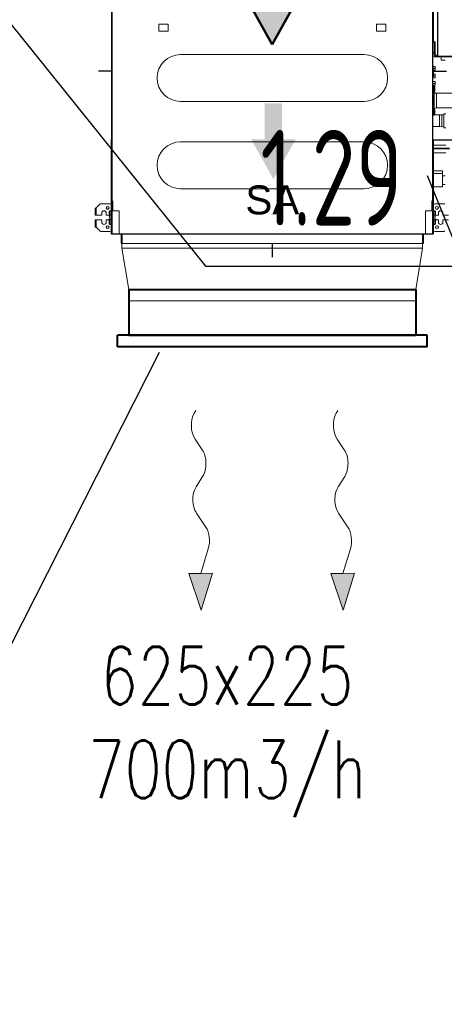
# Model space of a CAD drawing. Header units: millimetres. Extents: x -367720 to -162733, y 309172 to 337444.
# Tile 42 of 256: x -358496 to -357571, y 313988 to 316132. Entities that reach past the tile are written whole.
import ezdxf
from ezdxf.enums import TextEntityAlignment as Align

# ---------------------------------------------------------------- set-up
doc = ezdxf.new("R2010")
doc.units = ezdxf.units.MM
doc.header["$LTSCALE"] = 10
doc.header["$MEASUREMENT"] = 0
doc.linetypes.add('ACAD_ISO03W100', pattern=[30, 12, -18])
doc.linetypes.add('HIDDEN', pattern=[0.375, 0.25, -0.125])
doc.layers.get('0').update_dxf_attribs({"color": 255, "lineweight": 13})
for name, color, linetype, lineweight in [('LATS_AIR_FLOW_TYPE', 5, 'Continuous', 50), ('LATS_EQ_IDU', 7, 'Continuous', 0), ('VZ1', 6, 'Continuous', 18), ('vzt-jednotky', 3, 'Continuous', 13), ('vzt-popis2', 91, 'Continuous', 20), ('vzt-přívod', 2, 'Continuous', 40), ('vzt-tenká', 2, 'Continuous', 20), ('vzt-čárkkovaná', 50, 'ACAD_ISO03W100', 9)]:
    doc.layers.add(name, color=color, linetype=linetype, lineweight=lineweight)
for name, color, linetype in [('LATS_CONTROL_LINE', 2, 'Continuous'), ('LATS_PIPE_DRAIN', 4, 'Continuous'), ('VZT_odvod', 6, 'Continuous'), ('VZT_pozice', 1, 'Continuous')]:
    doc.layers.add(name, color=color, linetype=linetype)
doc.styles.add('ISO8', font='ISO8.shx')
doc.styles.add('LG-TEXT', font='arial.ttf')
doc.styles.add('PITSIMP8', font='pitsimp8')
doc.styles.add('ROMANS', font='ROMANS.shx', dxfattribs={"height": 80})
doc.styles.add('Romans c', font='romans.shx')

# ---------------------------------------------------------------- blocks, each defined once
blk = doc.blocks.new('2DLUK051')
at = {"color": 0, "linetype": 'ByBlock'}
for p, q in [((0.0368, 0.572), (0.0234, 0.5864)), ((-0.029, 0.372), (0.033, 0.4318)), ((0.029, 0.172), (-0.029, 0.228)), ((-0.05, -0.0482), (0.029, 0.028)), ((0, -0.3), (-0.0694, -0.1663)), ((-0.1038, -0.3), (0, -0.5)), ((-0.1038, -0.3), (0, -0.3)), ((0, -0.5), (0.1038, -0.3)), ((0.1038, -0.3), (0, -0.3))]:
    blk.add_line(p, q, dxfattribs=at)
for centre, start, end in [((-0.0364, 0.5038), 313.9193, 42.9591), ((0.0403, 0.3), 133.9193, 226.0807), ((-0.0403, 0.1), 313.9193, 46.0807), ((0.0193, -0.1202), 133.9193, 207.4395)]:
    blk.add_arc(centre, 0.1, start, end, dxfattribs=at)
blk.add_solid([(-0.1038, -0.3), (0.1038, -0.3), (0, -0.5)], dxfattribs=at)
at = {"linetype": 'ByBlock', "style": 'PITSIMP8', "flags": 9}
for tag, p in [('RAUM/GRUPPE', (-0.1081, 0.1556)), ('BEZEICHNUNG', (-0.1081, 0.1756)), ('POS.NR.G-LV', (-0.1081, 0.1356)), ('FABRIKAT', (-0.1081, 0.1156)), ('KENNUNG', (-0.1081, 0.0756)), ('LEISTUNG', (-0.1081, 0.0556)), ('TYP', (-0.1081, 0.0956)), ('VOLUMENSTROM', (-0.1081, 0.0356)), ('DRUCK/-STUFE', (-0.1081, 0.0156)), ('ANSCHLUSS', (-0.1081, -0.0044)), ('GROESSE', (-0.1081, -0.0244)), ('DN', (-0.1081, -0.0444)), ('TEMPERATUR', (-0.1081, -0.0644)), ('SCHUTZART', (-0.1081, -0.1044)), ('DREHZAHL', (-0.1081, -0.0844)), ('SPANNUNG/FREQUENZ', (-0.1081, -0.1244)), ('GEWICHT', (-0.1081, -0.1444)), ('FREI', (-0.1081, -0.1644)), ('FREI', (-0.1081, -0.1844)), ('FREI', (-0.1081, -0.2044))]:
    blk.add_attdef(tag, text='', height=0.01, dxfattribs=at).set_placement(p, align=Align.MIDDLE)
blk = doc.blocks.new('trouba')
for p, q in [((-0.5, 1), (-0.5, 0)), ((-0.5, 1), (0.5, 1)), ((0.5, 1), (0.5, 0)), ((-0.5, 0), (0.5, 0))]:
    blk.add_line(p, q)
blk = doc.blocks.new('LATS_IDU_LOW_STATIC_L1')
at = {"layer": 'LATS_AIR_FLOW_TYPE', "ltscale": 0.5}
for color, points in [(1, [(-18.9, 232.9), (18.9, 232.9), (18.9, 155.1), (48.7, 155.1), (0, 68), (-48.7, 155.1), (-18.9, 155.1)]), (5, [(21.3, -60.6), (-16.5, -60.6), (-16.5, -138.4), (-46.3, -138.4), (2.4, -225.4), (51.2, -138.4), (21.3, -138.4)])]:
    blk.add_hatch(color=color, dxfattribs=at).paths.add_polyline_path(points)
at = {"color": 0, "linetype": 'Continuous', "lineweight": -2}
for p, q in [((-350, 344.2), (-350, -140.2)), ((-349, -344.2), (-349, 344.2)), ((349, 344.2), (349, -344.2)), ((350, -140.2), (350, 344.2)), ((360, 283.8), (360, 43.8)), ((360.8, 285.4), (360.8, 42.2)), ((350.8, 250.8), (350.8, 76.8)), ((351, 253.8), (351, 73.8)), ((-247.1, 111.8), (-227.1, 111.8)), ((-247.1, 111.8), (-247.1, 96.8)), ((-227.1, 111.8), (-227.1, 96.8)), ((227.1, 111.8), (247.1, 111.8)), ((227.1, 111.8), (227.1, 96.8)), ((247.1, 111.8), (247.1, 96.8)), ((-247.1, 96.8), (-244.1, 96.8)), ((-230.1, 96.8), (-244.1, 96.8)), ((-230.1, 96.8), (-227.1, 96.8)), ((227.1, 96.8), (230.1, 96.8)), ((244.1, 96.8), (230.1, 96.8)), ((244.1, 96.8), (247.1, 96.8)), ((350, 76.8), (350.8, 76.8)), ((350.8, 73.8), (350, 73.8)), ((350.8, 76.8), (350.8, 73.8)), ((351, 73.8), (350.8, 73.8)), ((351, 73.8), (355, 73.8)), ((352.5, 49.8), (352.5, 73.8)), ((353, 50.3), (353, 73.8)), ((355, 73.8), (355, 46.8)), ((-200, 45.8), (200, 45.8)), ((350, 49.8), (352.5, 49.8)), ((352.8, 49.9), (352.8, 42.2)), ((360, 43.8), (358, 43.8)), ((360.8, 43.8), (360, 43.8)), ((352.8, 42.2), (360.8, 42.2)), ((352.8, 42.2), (352.8, 42)), ((352.8, 41.2), (352.8, 42)), ((352.8, 42), (355.8, 42)), ((355.8, 41.2), (352.8, 41.2)), ((355.8, 42), (355.8, 41.2)), ((355.8, 42), (360.8, 42)), ((360.8, 41.2), (355.8, 41.2)), ((360.8, 42.2), (423.4, 42.2)), ((360.8, 42.2), (360.8, 41.2)), ((360.8, 41.2), (423.4, 41.2)), ((367.5, 33.8), (367.5, 41.2)), ((367.5, 33.8), (376.5, 33.8)), ((350, 19.9), (355, 19.9)), ((350, 15.9), (355, 15.9)), ((350, 15.5), (350.2, 15.5)), ((350, 13.7), (350.2, 13.7)), ((350.2, 13.7), (350.2, 15.5)), ((350.2, -0.3), (350.2, 13.7)), ((350.2, 13.7), (351.2, 13.7)), ((351.2, 14.5), (351.2, 13.7)), ((351.2, 13.7), (351.2, -0.3)), ((351.2, 11.9), (355, 11.9)), ((351.2, 3.4), (355, 3.4)), ((355, 15.9), (355, 19.9)), ((355, 11.9), (355, 15.9)), ((355, -0.6), (355, 3.4)), ((350, -0.3), (350.2, -0.3)), ((350, -2.1), (350.2, -2.1)), ((350, -4.6), (355, -4.6)), ((350, -13.1), (355, -13.1)), ((350, -17.1), (355, -17.1)), ((350, -21.1), (355, -21.1)), ((350.2, -2.1), (350.2, -0.3)), ((350.2, -0.3), (351.2, -0.3)), ((351.2, -0.3), (351.2, -1.1)), ((351.2, -0.6), (355, -0.6)), ((355, -4.6), (355, -0.6)), ((355, -17.1), (355, -13.1)), ((355, -21.1), (355, -17.1)), ((350.5, -25.3), (350, -25.3)), ((350.5, -22.3), (352.7, -22.3)), ((350.5, -22.3), (350.5, -25.3)), ((350.5, -25.3), (350.5, -83.3)), ((352.7, -25.3), (350.5, -25.3)), ((352.7, -22.3), (352.7, -25.3)), ((353.7, -23.3), (352.7, -23.3)), ((352.7, -83.3), (352.7, -25.3)), ((352.7, -33.3), (353.7, -33.3)), ((353.7, -23.3), (353.7, -33.3)), ((392.7, -38.3), (357.7, -38.3)), ((357.7, -38.3), (357.7, -70.3)), ((200, -56.2), (-200, -56.2)), ((350.5, -83.3), (350, -83.3)), ((350.5, -83.3), (352.7, -83.3)), ((350.5, -86.3), (350.5, -83.3)), ((353.7, -75.3), (352.7, -75.3)), ((352.7, -83.3), (352.7, -86.3)), ((352.7, -85.3), (353.7, -85.3)), ((364, -85.7), (352.7, -85.7)), ((353.7, -75.3), (353.7, -85.3)), ((357.7, -70.3), (392.7, -70.3)), ((369, -85.7), (364, -85.2)), ((364, -85.2), (364, -111.6)), ((374, -85.7), (369, -85.2)), ((369, -85.2), (369, -111.6)), ((378, -83.4), (374, -83.4)), ((374, -112.3), (374, -83.4)), ((352.7, -86.3), (350.5, -86.3)), ((350, -111.1), (364, -111.1)), ((364, -111.6), (369, -111.1)), ((369, -111.6), (374, -111.1)), ((374, -113.4), (374, -112.3)), ((374, -113.4), (378, -113.4)), ((-351, -140.2), (-351, -344.2)), ((-351, -140.2), (-350, -140.2)), ((-350, -140.2), (-350, -344.2)), ((-200, -144.2), (200, -144.2)), ((351, -140.2), (350, -140.2)), ((350, -344.2), (350, -140.2)), ((351, -344.2), (351, -140.2)), ((371.3, -151.8), (351, -151.8)), ((385.9, -158.3), (351, -158.3)), ((385.9, -159.3), (351, -159.3)), ((351, -167.8), (371.3, -167.8)), ((365.9, -159.8), (365.9, -159.3)), ((367.9, -159.8), (367.9, -159.3)), ((371.9, -151.7), (377.9, -151.7)), ((371.9, -167.9), (377.9, -167.9)), ((351, -207.7), (370.9, -207.7)), ((370.9, -213.4), (351, -213.4)), ((370.9, -213.4), (370.9, -207.7)), ((370.9, -242.4), (370.9, -213.4)), ((376.9, -218.4), (370.9, -218.4)), ((200, -246.2), (-200, -246.2)), ((351, -242.4), (370.9, -242.4)), ((370.9, -237.4), (376.9, -237.4)), ((-347.6, -272.4), (-347.6, -294.4)), ((347.6, -272.4), (347.6, -294.4)), ((-385.8, -304.2), (-385.8, -288.4)), ((-385.8, -288.4), (-384.2, -288.4)), ((-384.2, -288.4), (-383.9, -288.1)), ((-375.9, -280.1), (-383.9, -288.1)), ((-383.9, -288.1), (-383.9, -304.2)), ((-373.8, -279.2), (-353.8, -279.2)), ((-371.7, -299.2), (-371.7, -303.7)), ((-361.7, -303.7), (-361.7, -299.2)), ((-354.2, -294.2), (-355.2, -295.2)), ((-355.2, -303.2), (-355.2, -295.2)), ((-351, -294.2), (-354.2, -294.2)), ((-354.2, -304.2), (-354.2, -294.2)), ((-333.6, -294.4), (-347.6, -294.4)), ((-333.6, -344.4), (-333.6, -294.4)), ((347.6, -294.4), (333.6, -294.4)), ((333.6, -344.4), (333.6, -294.4)), ((354.2, -294.2), (351, -294.2)), ((353.8, -279.2), (373.8, -279.2)), ((355.2, -295.2), (354.2, -294.2)), ((354.2, -304.2), (354.2, -294.2)), ((355.2, -303.2), (355.2, -295.2)), ((361.7, -299.2), (361.7, -303.7)), ((371.7, -303.7), (371.7, -299.2)), ((-383.9, -304.2), (-385.8, -304.2)), ((-385.8, -330), (-385.8, -314.2)), ((-385.8, -314.2), (-383.9, -314.2)), ((-372.2, -304.2), (-383.9, -304.2)), ((-383.9, -314.2), (-383.9, -330.3)), ((-383.9, -314.2), (-372.2, -314.2)), ((-371.7, -314.7), (-371.7, -319.2)), ((-361.7, -319.2), (-361.7, -314.7)), ((-358.7, -304.2), (-361.2, -304.2)), ((-361.2, -314.2), (-358.7, -314.2)), ((-355.2, -303.2), (-354.2, -304.2)), ((-354.2, -314.2), (-355.2, -315.2)), ((-355.2, -323.2), (-355.2, -315.2)), ((-354.2, -304.2), (-351, -304.2)), ((-351, -314.2), (-354.2, -314.2)), ((-354.2, -324.2), (-354.2, -314.2)), ((351, -304.2), (354.2, -304.2)), ((354.2, -314.2), (351, -314.2)), ((354.2, -304.2), (355.2, -303.2)), ((355.2, -315.2), (354.2, -314.2)), ((354.2, -324.2), (354.2, -314.2)), ((355.2, -323.2), (355.2, -315.2)), ((361.2, -304.2), (358.7, -304.2)), ((358.7, -314.2), (361.2, -314.2)), ((361.7, -314.7), (361.7, -319.2)), ((371.7, -319.2), (371.7, -314.7)), ((383.9, -304.2), (372.2, -304.2)), ((372.2, -314.2), (383.9, -314.2)), ((-384.2, -330), (-385.8, -330)), ((-383.9, -330.3), (-384.2, -330)), ((-383.9, -330.3), (-375.9, -338.3)), ((-353.8, -339.2), (-373.8, -339.2)), ((-355.2, -323.2), (-354.2, -324.2)), ((-354.2, -324.2), (-351, -324.2)), ((351, -324.2), (354.2, -324.2)), ((373.8, -339.2), (353.8, -339.2)), ((354.2, -324.2), (355.2, -323.2)), ((-351, -344.2), (-350, -344.2)), ((-349, -344.2), (-350, -344.2)), ((-347.6, -344.2), (-349, -344.2)), ((-349, -345.2), (-349, -344.4)), ((-349, -344.4), (-347.6, -344.4)), ((-347.6, -345.2), (-349, -345.2)), ((-348.4, -344.4), (-348.4, -344.2)), ((-347.6, -344.2), (-333.6, -344.2)), ((-347.6, -344.2), (-347.6, -345.2)), ((-347.6, -345.2), (347.6, -345.2)), ((-333.6, -344.4), (333.6, -344.4)), ((-329.5, -345.4), (-328.7, -345.4)), ((-329.5, -345.4), (-329.5, -362.4)), ((-329.5, -362.4), (-328.7, -362.4)), ((-329.5, -365.4), (-329.5, -362.4)), ((-328.7, -345.4), (-328.7, -362.4)), ((-328.7, -362.4), (-328.7, -365.4)), ((-328.5, -345.2), (-328.5, -345.4)), ((-328.5, -345.4), (-328.5, -362.4)), ((-328.5, -345.4), (-327.3, -345.4)), ((-327.3, -345.2), (-327.3, -345.4)), ((-327.3, -345.4), (327.3, -345.4)), ((-327.3, -345.4), (-327.3, -362.4)), ((327.3, -345.2), (327.3, -345.4)), ((327.3, -345.4), (328.5, -345.4)), ((327.3, -345.4), (327.3, -362.4)), ((328.5, -345.2), (328.5, -345.4)), ((328.5, -345.4), (328.5, -362.4)), ((328.7, -345.4), (329.5, -345.4)), ((328.7, -345.4), (328.7, -362.4)), ((328.7, -362.4), (329.5, -362.4)), ((328.7, -365.4), (328.7, -362.4)), ((329.5, -345.4), (329.5, -362.4)), ((329.5, -362.4), (329.5, -365.4)), ((333.6, -344.2), (347.6, -344.2)), ((349, -344.2), (347.6, -344.2)), ((347.6, -344.2), (347.6, -345.2)), ((347.6, -344.4), (349, -344.4)), ((349, -345.2), (347.6, -345.2)), ((349, -344.2), (350, -344.2)), ((349, -344.4), (349, -345.2)), ((351, -344.2), (350, -344.2)), ((-328.7, -365.4), (-329.5, -365.4)), ((-324.3, -365.4), (324.3, -365.4)), ((329.5, -365.4), (328.7, -365.4))]:
    blk.add_line(p, q, dxfattribs=at)
at = {"color": 0, "linetype": 'Continuous', "lineweight": -2, "extrusion": (0, 0, -1)}
for centre in [(358.7, -288.2), (-358.7, -288.2), (358.7, -330.2), (-358.7, -330.2)]:
    blk.add_circle(centre, 3, dxfattribs=at)
for centre, radius, start, end in [((200, -5.2), 51, 270.0057, 89.9944), ((-200, -5.2), 51, 90.0057, 269.9943), ((-350.2, 14.5), 1, 90, 180), ((-357.7, -33.3), 5, 270, 0), ((-357.7, -75.3), 5, 0, 90), ((200, -195.2), 51, 270.0057, 89.9944), ((-200, -195.2), 51, 90.0057, 269.9943), ((366.7, -299.2), 5, 0, 180), ((-366.7, -299.2), 5, 0, 180), ((366.7, -319.2), 5, 180, 0), ((358.7, -309.2), 5, 90, 270), ((-358.7, -309.2), 5, 270, 90), ((-366.7, -319.2), 5, 180, 0), ((329.7, -345.4), 0.2, 90, 180), ((329.7, -345.4), 1, 168.4617, 180), ((-349, -344.2), 1, 180, 270), ((-349, -344.2), 0.2, 180, 270)]:
    blk.add_arc(centre, radius, start, end, dxfattribs=at)
at = {"color": 0, "linetype": 'Continuous', "lineweight": -2}
for centre, radius, start, end in [((352.5, 50.3), 0.5, 270, 0), ((358, 46.8), 3, 180, 270), ((361.2, 43.8), 1, 180, 246.4214), ((350.2, -1.1), 1, 270, 0), ((350.5, -22.8), 0.5, 90, 180), ((350.5, -85.8), 0.5, 180, 270), ((371.9, -165.9), 2, 253.4451, 274.7544), ((-373.8, -282.2), 3, 90, 135), ((-353.8, -282.2), 3, 21.0403, 90), ((353.8, -282.2), 3, 90, 158.9597), ((373.8, -282.2), 3, 45, 90), ((-372.2, -303.7), 0.5, 270, 0), ((-372.2, -314.7), 0.5, 0, 90), ((-361.2, -303.7), 0.5, 180, 270), ((-361.2, -314.7), 0.5, 90, 180), ((361.2, -303.7), 0.5, 270, 0), ((361.2, -314.7), 0.5, 0, 90), ((372.2, -303.7), 0.5, 180, 270), ((372.2, -314.7), 0.5, 90, 180), ((-373.8, -336.2), 3, 225, 270), ((-353.8, -336.2), 3, 270, 338.9597), ((353.8, -336.2), 3, 201.0403, 270), ((373.8, -336.2), 3, 270, 315), ((-349, -344.2), 1, 180, 270), ((-349, -344.2), 0.2, 180, 270), ((-325.5, -362.4), 3, 180, 270), ((-324.3, -362.4), 3, 180, 270), ((324.3, -362.4), 3, 270, 0), ((325.5, -362.4), 3, 270, 0), ((329.7, -345.4), 1, 168.4617, 180), ((329.7, -345.4), 0.2, 90, 180)]:
    blk.add_arc(centre, radius, start, end, dxfattribs=at)
blk.add_open_spline([(370.1, -159.8), (370.1, -159.8), (370.1, -159.8), (370.1, -159.6), (370.1, -159.4), (370.1, -159.3)], degree=3, knots=[0, 0, 0, 0, 0.001192, 0.001192, 1, 1, 1, 1], dxfattribs=at)
for points in [[(371.9, -167.9), (371.6, -167.9), (371.4, -167.8), (371.2, -167.7)], [(371.3, -151.8), (371.5, -151.7), (371.7, -151.7), (371.9, -151.7)]]:
    blk.add_open_spline(points, degree=3, dxfattribs=at)
at = {"layer": 'LATS_AIR_FLOW_TYPE', "color": 1, "ltscale": 0.5}
for p in [(-48.7, 155.1), (-48.7, 155.1), (48.7, 155.1), (48.7, 155.1)]:
    blk.add_line(p, (0, 68), dxfattribs=at)
at = {"layer": 'LATS_CONTROL_LINE', "color": 2}
for p, q in [((-348.6, 9.8), (-378.6, 9.8)), ((349.4, 9.8), (379.4, 9.8)), ((0, -365.4), (0, -395.4))]:
    blk.add_line(p, q, dxfattribs=at)
at = {"layer": 'LATS_PIPE_DRAIN'}
blk.add_line((349.4, -139.8), (399.4, -139.8), dxfattribs=at)
at = {"layer": 'LATS_AIR_FLOW_TYPE', "color": 2, "style": 'LG-TEXT'}
blk.add_text('SA', height=63, dxfattribs=at).set_placement((0, -302.1), align=Align.CENTER)
blk = doc.blocks.new('A$C44164CF6')
at = {"layer": 'vzt-popis2'}
for p, q in [((-3475, -3375), (-3490, -3285)), ((-2835, -3285), (-2850, -3375))]:
    blk.add_line(p, q, dxfattribs=at)
at = {"layer": 'VZT_pozice', "color": 7}
for p, q in [((-2825.1, -3126.9, 7.5), (-2092.3, -4931.6, 7.5)), ((-3408.7, -3512.2, 7.5), (-3995.8, -4669, 7.5))]:
    blk.add_line(p, q, dxfattribs=at)
at = {"layer": 'LATS_EQ_IDU', "color": 1, "ltscale": 5}
blk.add_blockref('LATS_IDU_LOW_STATIC_L1', (-3162.5, -2909.6), dxfattribs=at)
at = {"layer": 'vzt-jednotky', "lineweight": 30, "xscale": 655, "yscale": 10, "zscale": 655, "rotation": 180}
blk.add_blockref('trouba', (-3162.5, -3275), dxfattribs=at)
at = {"layer": 'vzt-přívod', "xscale": 625, "yscale": 100, "zscale": 625}
blk.add_blockref('trouba', (-3162.5, -3475), dxfattribs=at)
at = {"layer": 'vzt-přívod', "xscale": 675, "yscale": 25, "zscale": 675, "rotation": 180}
blk.add_blockref('trouba', (-3162.5, -3475), dxfattribs=at)
at = {"layer": 'vzt-tenká', "xscale": -250.000000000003, "yscale": 400, "zscale": 250.000000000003, "rotation": 0.7997548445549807}
for p in [(-3320.2, -3873.5), (-3010.8, -3873.5)]:
    blk.add_blockref('2DLUK051', p, dxfattribs=at)
at = {"layer": 'vzt-čárkkovaná', "ltscale": 100, "xscale": 625, "yscale": 75, "zscale": 625}
blk.add_blockref('trouba', (-3162.5, -3475), dxfattribs=at)
at = {"layer": 'VZ1', "extrusion": (0, -1, -1.22461e-16), "style": 'ROMANS', "width": 0.8, "flags": 1}
for tag, p in [('MATERIAL', (-2269.1, 3112.5, -14812.2)), ('PRIRUBA', (-2269.1, 3112.5, -14812.2)), ('PRUTOK', (-2269.1, 3112.5, -14812.2)), ('PLOCHA', (-2269.1, 3112.5, -14812.2)), ('OBVOD', (-2269.1, 3112.5, -14812.2)), ('NAZEV', (-2269.1, 3112.5, -14812.2)), ('USEK', (-2269.1, 3112.5, -14812.2)), ('KOTA', (-2269.1, 3112.5, -14812.2)), ('TVAR', (-2269.1, 3112.5, -14812.2)), ('NB2', (-2269.1, 3112.5, -14812.2)), ('NB1', (-2269.1, 3112.5, -14812.2)), ('POS', (-2269.1, 3112.5, -14812.2)), ('DB', (-2269.1, 3112.5, -14812.2)), ('DA', (-2269.1, 3112.5, -14812.2)), ('B2', (-2269.1, 3112.5, -14812.2)), ('A2', (-2269.1, 3112.5, -14812.2)), ('B1', (-2269.1, 3112.5, -14812.2)), ('A1', (-2269.1, 3112.5, -14812.2)), ('LT', (-2269.1, 3112.5, -14812.2)), ('MATERIAL', (99885.3, 3112.5, -14812.2)), ('PRIRUBA', (99885.3, 3112.5, -14812.2)), ('PRUTOK', (99885.3, 3112.5, -14812.2)), ('PLOCHA', (99885.3, 3112.5, -14812.2)), ('OBVOD', (99885.3, 3112.5, -14812.2)), ('NAZEV', (99885.3, 3112.5, -14812.2)), ('USEK', (99885.3, 3112.5, -14812.2)), ('KOTA', (99885.3, 3112.5, -14812.2)), ('TVAR', (99885.3, 3112.5, -14812.2)), ('NB2', (99885.3, 3112.5, -14812.2)), ('NB1', (99885.3, 3112.5, -14812.2)), ('POS', (99885.3, 3112.5, -14812.2)), ('DB', (99885.3, 3112.5, -14812.2)), ('DA', (99885.3, 3112.5, -14812.2)), ('B2', (99885.3, 3112.5, -14812.2)), ('B1', (99885.3, 3112.5, -14812.2)), ('LT', (99885.3, 3112.5, -14812.2)), ('A2', (99885.3, 3112.5, -14812.2)), ('A1', (99885.3, 3112.5, -14812.2))]:
    blk.add_attdef(tag, p, '', height=1, rotation=180, dxfattribs=at)
at = {"layer": 'VZ1', "extrusion": (1.22461e-16, 1, 4.44089e-16), "style": 'ROMANS', "width": 0.8, "flags": 1}
for tag, p in [('MATERIAL', (2269.1, 2852.5, 14812.2)), ('PRIRUBA', (2269.1, 2852.5, 14812.2)), ('IZOLACE', (2269.1, 2852.5, 14812.2)), ('PRUTOK', (2269.1, 2852.5, 14812.2)), ('PLOCHA', (2269.1, 2852.5, 14812.2)), ('NASTCE', (2269.1, 2852.5, 14812.2)), ('OBVOD', (2269.1, 2852.5, 14812.2)), ('NAZEV', (2269.1, 2852.5, 14812.2)), ('USEK', (2269.1, 2852.5, 14812.2)), ('KOTA', (2269.1, 2852.5, 14812.2)), ('TVAR', (2269.1, 2852.5, 14812.2)), ('NB2', (2269.1, 2852.5, 14812.2)), ('NB1', (2269.1, 2852.5, 14812.2)), ('POS', (2269.1, 2852.5, 14812.2)), ('VS', (2269.1, 2852.5, 14812.2)), ('B1', (2269.1, 2852.5, 14812.2)), ('A1', (2269.1, 2852.5, 14812.2)), ('LT', (2269.1, 2852.5, 14812.2)), ('MATERIAL', (-99885.3, 2852.5, 14812.2)), ('PRIRUBA', (-99885.3, 2852.5, 14812.2)), ('IZOLACE', (-99885.3, 2852.5, 14812.2)), ('PRUTOK', (-99885.3, 2852.5, 14812.2)), ('PLOCHA', (-99885.3, 2852.5, 14812.2)), ('NASTCE', (-99885.3, 2852.5, 14812.2)), ('OBVOD', (-99885.3, 2852.5, 14812.2)), ('NAZEV', (-99885.3, 2852.5, 14812.2)), ('USEK', (-99885.3, 2852.5, 14812.2)), ('KOTA', (-99885.3, 2852.5, 14812.2)), ('TVAR', (-99885.3, 2852.5, 14812.2)), ('NB2', (-99885.3, 2852.5, 14812.2)), ('NB1', (-99885.3, 2852.5, 14812.2)), ('POS', (-99885.3, 2852.5, 14812.2)), ('B1', (-99885.3, 2852.5, 14812.2)), ('VS', (-99885.3, 2852.5, 14812.2)), ('LT', (-99885.3, 2852.5, 14812.2)), ('A1', (-99885.3, 2852.5, 14812.2))]:
    blk.add_attdef(tag, p, '', height=1, dxfattribs=at)
at = {"layer": 'vzt-popis2', "style": 'Romans c', "width": 0.75}
for s, p in [('625x225', (-3261, -4278.6, 7.5)), ('700m3/h', (-3261, -4482.5, 7.5))]:
    blk.add_text(s, height=125, dxfattribs=at).set_placement(p, align=Align.CENTER)
blk = doc.blocks.new('LU-H')
at = {"linetype": 'ByBlock', "style": 'ISO8'}
blk.add_attdef('LU-WERT', text='', height=1, dxfattribs=at).set_placement((0.0065, -0.0082), align=Align.CENTER)
blk = doc.blocks.new('A$C44067DDB')
at = {"layer": 'VZT_pozice', "color": 7}
blk.add_line((6657.8423, 3638.8949), (7191.9296, 2975.2884), dxfattribs=at)
at = {"layer": 'VZT_pozice', "color": 2}
blk.add_line((7191.9296, 2975.2884), (7840.7841, 2975.2884), dxfattribs=at)
at = {"layer": 'VZT_odvod', "linetype": 'HIDDEN', "ltscale": 200}
ref = blk.add_blockref('LU-H', (7605.5541, 3065.9546, -10), dxfattribs=dict(at, xscale=-250, yscale=250, zscale=250))
ref.add_attrib('LU-WERT', '1.29', dxfattribs={"layer": '0', "linetype": 'ByBlock', "height": 208.33333, "style": 'ISO8', "width": 0.75}).set_placement((7466.7469, 3063.903, -10), align=Align.CENTER)
at = {"layer": 'VZ1', "extrusion": (1.04009e-13, 1, -4.87544e-15), "style": 'ROMANS', "width": 0.8, "flags": 1}
for tag in ['KOTA', 'USEK', 'TVAR', 'POS', 'NB2', 'NB1', 'VS', 'LT', 'D']:
    blk.add_attdef(tag, (-111318.983, 5039.0799, 11669.1415), '', height=1, dxfattribs=at)
at = {"layer": 'VZ1', "extrusion": (1, -3.06152e-16, 0), "style": 'ROMANS', "width": 0.8, "flags": 1}
for tag in ['NB2', 'NB1', 'PRUTOK', 'USEK', 'KOTA', 'NAZEV', 'PRIRUBA2', 'POS', 'MATERIAL', 'PRUMER', 'PLOCHA', 'LT', 'UHEL', 'R', 'D', 'TVAR']:
    blk.add_attdef(tag, (11669.1415, 5039.0799, 111318.983), '', height=1, rotation=90, dxfattribs=at)
at = {"layer": 'VZ1', "extrusion": (-2.71917e-32, 1, -4.44089e-16), "style": 'ROMANS', "width": 0.8, "flags": 1}
for tag, p in [('MATERIAL', (-177204.9859, 2943.2966, 11491.6104)), ('PRIRUBA', (-177204.9859, 2943.2966, 11491.6104)), ('PRUTOK', (-177204.9859, 2943.2966, 11491.6104)), ('PLOCHA', (-177204.9859, 2943.2966, 11491.6104)), ('OBVOD', (-177204.9859, 2943.2966, 11491.6104)), ('NAZEV', (-177204.9859, 2943.2966, 11491.6104)), ('KOTA', (-177204.9859, 2943.2966, 11491.6104)), ('USEK', (-177204.9859, 2943.2966, 11491.6104)), ('TVAR', (-177204.9859, 2943.2966, 11491.6104)), ('NBN', (-177204.9859, 2943.2966, 11491.6104)), ('POS', (-177204.9859, 2943.2966, 11491.6104)), ('NB3', (-177204.9859, 2943.2966, 11491.6104)), ('VS', (-177204.9859, 2943.2966, 11491.6104)), ('LT', (-177204.9859, 2943.2966, 11491.6104)), ('B', (-177204.9859, 2943.2966, 11491.6104)), ('R', (-177204.9859, 2943.2966, 11491.6104)), ('A', (-177204.9859, 2943.2966, 11491.6104)), ('MATERIAL', (-11332.888, 6131.7212, 9501.275)), ('MATERIAL', (-11332.9671, 2943.2966, 9501.275)), ('PRIRUBA', (-11332.888, 6131.7212, 9501.275)), ('PRIRUBA', (-11332.9671, 2943.2966, 9501.275)), ('PRUTOK', (-11332.888, 6131.7212, 9501.275)), ('PRUTOK', (-11332.9671, 2943.2966, 9501.275)), ('PLOCHA', (-11332.888, 6131.7212, 9501.275)), ('PLOCHA', (-11332.9671, 2943.2966, 9501.275)), ('OBVOD', (-11332.888, 6131.7212, 9501.275)), ('OBVOD', (-11332.9671, 2943.2966, 9501.275)), ('NAZEV', (-11332.888, 6131.7212, 9501.275)), ('NAZEV', (-11332.9671, 2943.2966, 9501.275)), ('KOTA', (-11332.888, 6131.7212, 9501.275)), ('USEK', (-11332.888, 6131.7212, 9501.275)), ('KOTA', (-11332.9671, 2943.2966, 9501.275)), ('USEK', (-11332.9671, 2943.2966, 9501.275)), ('TVAR', (-11332.888, 6131.7212, 9501.275)), ('TVAR', (-11332.9671, 2943.2966, 9501.275)), ('NBN', (-11332.888, 6131.7212, 9501.275)), ('NBN', (-11332.9671, 2943.2966, 9501.275)), ('POS', (-11332.888, 6131.7212, 9501.275)), ('NB3', (-11332.888, 6131.7212, 9501.275)), ('POS', (-11332.9671, 2943.2966, 9501.275)), ('NB3', (-11332.9671, 2943.2966, 9501.275)), ('VS', (-11332.888, 6131.7212, 9501.275)), ('LT', (-11332.888, 6131.7212, 9501.275)), ('VS', (-11332.9671, 2943.2966, 9501.275)), ('LT', (-11332.9671, 2943.2966, 9501.275)), ('B', (-11332.888, 6131.7212, 9501.275)), ('R', (-11332.888, 6131.7212, 9501.275)), ('A', (-11332.888, 6131.7212, 9501.275)), ('B', (-11332.9671, 2943.2966, 9501.275)), ('R', (-11332.9671, 2943.2966, 9501.275)), ('A', (-11332.9671, 2943.2966, 9501.275)), ('MATERIAL', (-109446.9123, 2943.2966, 9501.275)), ('PRIRUBA', (-109446.9123, 2943.2966, 9501.275)), ('PRUTOK', (-109446.9123, 2943.2966, 9501.275)), ('PLOCHA', (-109446.9123, 2943.2966, 9501.275)), ('OBVOD', (-109446.9123, 2943.2966, 9501.275)), ('NAZEV', (-109446.9123, 2943.2966, 9501.275)), ('KOTA', (-109446.9123, 2943.2966, 9501.275)), ('USEK', (-109446.9123, 2943.2966, 9501.275)), ('TVAR', (-109446.9123, 2943.2966, 9501.275)), ('NBN', (-109446.9123, 2943.2966, 9501.275)), ('POS', (-109446.9123, 2943.2966, 9501.275)), ('NB3', (-109446.9123, 2943.2966, 9501.275)), ('VS', (-109446.9123, 2943.2966, 9501.275)), ('LT', (-109446.9123, 2943.2966, 9501.275)), ('B', (-109446.9123, 2943.2966, 9501.275)), ('R', (-109446.9123, 2943.2966, 9501.275)), ('A', (-109446.9123, 2943.2966, 9501.275))]:
    blk.add_attdef(tag, p, '', height=1, dxfattribs=at)
at = {"layer": 'VZ1', "extrusion": (-1, 0, 0), "style": 'ROMANS', "width": 0.8, "flags": 1}
for tag, p in [('NB3', (-11312.8354, 2943.2966, -178642.0188)), ('PRUTOK', (-11312.8354, 2943.2966, -178642.0188)), ('USEK', (-11312.8354, 2943.2966, -178642.0188)), ('VS', (-11312.8354, 2943.2966, -178642.0188)), ('NAZEV', (-11312.8354, 2943.2966, -178642.0188)), ('KOTA', (-11312.8354, 2943.2966, -178642.0188)), ('POS', (-11312.8354, 2943.2966, -178642.0188)), ('MATERIAL', (-11312.8354, 2943.2966, -178642.0188)), ('PRIRUBA', (-11312.8354, 2943.2966, -178642.0188)), ('PLOCHA', (-11312.8354, 2943.2966, -178642.0188)), ('OBVOD', (-11312.8354, 2943.2966, -178642.0188)), ('R', (-11312.8354, 2943.2966, -178642.0188)), ('LT', (-11312.8354, 2943.2966, -178642.0188)), ('B', (-11312.8354, 2943.2966, -178642.0188)), ('A', (-11312.8354, 2943.2966, -178642.0188)), ('TVAR', (-11312.8354, 2943.2966, -178642.0188)), ('NB3', (-9322.5, 6131.7212, -12769.9209)), ('PRUTOK', (-9322.5, 6131.7212, -12769.9209)), ('USEK', (-9322.5, 6131.7212, -12769.9209)), ('VS', (-9322.5, 6131.7212, -12769.9209)), ('NAZEV', (-9322.5, 6131.7212, -12769.9209)), ('KOTA', (-9322.5, 6131.7212, -12769.9209)), ('POS', (-9322.5, 6131.7212, -12769.9209)), ('MATERIAL', (-9322.5, 6131.7212, -12769.9209)), ('PRIRUBA', (-9322.5, 6131.7212, -12769.9209)), ('PLOCHA', (-9322.5, 6131.7212, -12769.9209)), ('OBVOD', (-9322.5, 6131.7212, -12769.9209)), ('R', (-9322.5, 6131.7212, -12769.9209)), ('LT', (-9322.5, 6131.7212, -12769.9209)), ('B', (-9322.5, 6131.7212, -12769.9209)), ('A', (-9322.5, 6131.7212, -12769.9209)), ('TVAR', (-9322.5, 6131.7212, -12769.9209)), ('NB3', (-9322.5, 2943.2966, -12770)), ('PRUTOK', (-9322.5, 2943.2966, -12770)), ('USEK', (-9322.5, 2943.2966, -12770)), ('VS', (-9322.5, 2943.2966, -12770)), ('NAZEV', (-9322.5, 2943.2966, -12770)), ('KOTA', (-9322.5, 2943.2966, -12770)), ('POS', (-9322.5, 2943.2966, -12770)), ('MATERIAL', (-9322.5, 2943.2966, -12770)), ('PRIRUBA', (-9322.5, 2943.2966, -12770)), ('PLOCHA', (-9322.5, 2943.2966, -12770)), ('OBVOD', (-9322.5, 2943.2966, -12770)), ('R', (-9322.5, 2943.2966, -12770)), ('LT', (-9322.5, 2943.2966, -12770)), ('B', (-9322.5, 2943.2966, -12770)), ('A', (-9322.5, 2943.2966, -12770)), ('TVAR', (-9322.5, 2943.2966, -12770)), ('NB3', (-9322.5, 2943.2966, -110883.9452)), ('PRUTOK', (-9322.5, 2943.2966, -110883.9452)), ('USEK', (-9322.5, 2943.2966, -110883.9452)), ('VS', (-9322.5, 2943.2966, -110883.9452)), ('NAZEV', (-9322.5, 2943.2966, -110883.9452)), ('KOTA', (-9322.5, 2943.2966, -110883.9452)), ('POS', (-9322.5, 2943.2966, -110883.9452)), ('MATERIAL', (-9322.5, 2943.2966, -110883.9452)), ('PRIRUBA', (-9322.5, 2943.2966, -110883.9452)), ('PLOCHA', (-9322.5, 2943.2966, -110883.9452)), ('OBVOD', (-9322.5, 2943.2966, -110883.9452)), ('R', (-9322.5, 2943.2966, -110883.9452)), ('LT', (-9322.5, 2943.2966, -110883.9452)), ('B', (-9322.5, 2943.2966, -110883.9452)), ('A', (-9322.5, 2943.2966, -110883.9452)), ('TVAR', (-9322.5, 2943.2966, -110883.9452))]:
    blk.add_attdef(tag, p, '', height=1, rotation=270, dxfattribs=at)
at = {"layer": 'VZ1', "extrusion": (1, -2.32324e-14, 0), "style": 'ROMANS', "width": 0.8, "flags": 1}
for tag in ['NB2', 'NB1', 'PRUTOK', 'USEK', 'KOTA', 'NAZEV', 'PRIRUBA2', 'POS', 'MATERIAL', 'PRUMER', 'PLOCHA', 'LT', 'UHEL', 'R', 'D', 'TVAR']:
    blk.add_attdef(tag, (11224.1742, 2147.9426, 13745.0379), '', height=1, rotation=270, dxfattribs=at)
at = {"layer": 'VZ1', "extrusion": (-1.83691e-16, -1, 0), "style": 'ROMANS', "width": 0.8, "flags": 1}
for tag in ['POZNAMKA', 'NB2', 'NB1', 'DATA-HODNOTA', 'DATA-KLIC', 'PRUTOK', 'USEK', 'DRUHTLUM', 'ZETA', 'PR', 'TYP', 'NAZEV', 'POS', 'VETA']:
    blk.add_attdef(tag, (111863.9472, 3000, -10940.785), '', height=1, dxfattribs=at)
at = {"layer": 'VZ1', "extrusion": (0, 1, -1.26974e-15), "style": 'ROMANS', "width": 0.8, "flags": 1}
for tag in ['PRIRUBA2', 'MATERIAL', 'PRUMER', 'IZOLACE', 'PRUTOK', 'PLOCHA', 'NASTCE', 'NAZEV', 'KOTA', 'USEK', 'TVAR', 'POS', 'NB2', 'NB1', 'VS', 'LT', 'D']:
    blk.add_attdef(tag, (-111858.983, 2389.3275, 10075), '', height=1, dxfattribs=at)
at = {"layer": 'VZ1', "style": 'ROMANS', "width": 0.8, "flags": 1}
for tag in ['VS', 'OBVOD', 'USEK', 'IZOLACE', 'NASTCE', 'PRUTOK', 'KOTA', 'POS', 'PRIRUBA', 'PLOCHA', 'A1', 'TVAR', 'NB2', 'NB1', 'NAZEV', 'MATERIAL', 'LT', 'B1']:
    blk.add_attdef(tag, (12740, 9530), '', height=1, rotation=270, dxfattribs=at)
at = {"layer": 'VZ1', "extrusion": (0, -1, 0), "style": 'ROMANS', "width": 0.8, "flags": 1}
for tag, p in [('NBN', (179201.405, 2639.0523, -9490.3354)), ('NB3', (179201.405, 2639.0523, -9490.3354)), ('PRUTOK', (179201.405, 2639.0523, -9490.3354)), ('USEK', (179201.405, 2639.0523, -9490.3354)), ('VS', (179201.405, 2639.0523, -9490.3354)), ('NAZEV', (179201.405, 2639.0523, -9490.3354)), ('KOTA', (179201.405, 2639.0523, -9490.3354)), ('POS', (179201.405, 2639.0523, -9490.3354)), ('MATERIAL', (179201.405, 2639.0523, -9490.3354)), ('PRIRUBA', (179201.405, 2639.0523, -9490.3354)), ('PLOCHA', (179201.405, 2639.0523, -9490.3354)), ('OBVOD', (179201.405, 2639.0523, -9490.3354)), ('R', (179201.405, 2639.0523, -9490.3354)), ('LT', (179201.405, 2639.0523, -9490.3354)), ('B', (179201.405, 2639.0523, -9490.3354)), ('A', (179201.405, 2639.0523, -9490.3354)), ('TVAR', (179201.405, 2639.0523, -9490.3354)), ('NBN', (13329.3863, 2639.0523, -7500)), ('NB3', (13329.3863, 2639.0523, -7500)), ('PRUTOK', (13329.3863, 2639.0523, -7500)), ('USEK', (13329.3863, 2639.0523, -7500)), ('VS', (13329.3863, 2639.0523, -7500)), ('NAZEV', (13329.3863, 2639.0523, -7500)), ('KOTA', (13329.3863, 2639.0523, -7500)), ('POS', (13329.3863, 2639.0523, -7500)), ('MATERIAL', (13329.3863, 2639.0523, -7500)), ('PRIRUBA', (13329.3863, 2639.0523, -7500)), ('PLOCHA', (13329.3863, 2639.0523, -7500)), ('OBVOD', (13329.3863, 2639.0523, -7500)), ('R', (13329.3863, 2639.0523, -7500)), ('LT', (13329.3863, 2639.0523, -7500)), ('B', (13329.3863, 2639.0523, -7500)), ('A', (13329.3863, 2639.0523, -7500)), ('TVAR', (13329.3863, 2639.0523, -7500)), ('TVAR', (111443.3315, 2639.0523, -7500)), ('A', (111443.3315, 2639.0523, -7500)), ('B', (111443.3315, 2639.0523, -7500)), ('LT', (111443.3315, 2639.0523, -7500)), ('R', (111443.3315, 2639.0523, -7500)), ('OBVOD', (111443.3315, 2639.0523, -7500)), ('PLOCHA', (111443.3315, 2639.0523, -7500)), ('PRIRUBA', (111443.3315, 2639.0523, -7500)), ('MATERIAL', (111443.3315, 2639.0523, -7500)), ('POS', (111443.3315, 2639.0523, -7500)), ('KOTA', (111443.3315, 2639.0523, -7500)), ('NAZEV', (111443.3315, 2639.0523, -7500)), ('VS', (111443.3315, 2639.0523, -7500)), ('USEK', (111443.3315, 2639.0523, -7500)), ('PRUTOK', (111443.3315, 2639.0523, -7500)), ('NB3', (111443.3315, 2639.0523, -7500)), ('NBN', (111443.3315, 2639.0523, -7500)), ('NBN', (111443.3315, 2639.0523, -7500)), ('NB3', (111443.3315, 2639.0523, -7500)), ('PRUTOK', (111443.3315, 2639.0523, -7500)), ('USEK', (111443.3315, 2639.0523, -7500)), ('VS', (111443.3315, 2639.0523, -7500)), ('NAZEV', (111443.3315, 2639.0523, -7500)), ('KOTA', (111443.3315, 2639.0523, -7500)), ('POS', (111443.3315, 2639.0523, -7500)), ('MATERIAL', (111443.3315, 2639.0523, -7500)), ('PRIRUBA', (111443.3315, 2639.0523, -7500)), ('PLOCHA', (111443.3315, 2639.0523, -7500)), ('OBVOD', (111443.3315, 2639.0523, -7500)), ('R', (111443.3315, 2639.0523, -7500)), ('LT', (111443.3315, 2639.0523, -7500)), ('B', (111443.3315, 2639.0523, -7500)), ('A', (111443.3315, 2639.0523, -7500)), ('TVAR', (111443.3315, 2639.0523, -7500))]:
    blk.add_attdef(tag, p, '', height=1, rotation=90, dxfattribs=at)
at = {"layer": 'VZ1', "extrusion": (2.83287e-14, -1, 0), "style": 'ROMANS', "width": 0.8, "flags": 1}
for tag, p in [('IZOLACE', (4619.6938, 3000, -5099.5832)), ('NASTCE', (4619.6938, 3000, -5099.5832)), ('NB2', (4619.6938, 3000, -5099.5832)), ('NB1', (4619.6938, 3000, -5099.5832)), ('VS', (4619.6938, 3000, -5099.5832)), ('PRUTOK', (4619.6938, 3000, -5099.5832)), ('USEK', (4619.6938, 3000, -5099.5832)), ('KOTA', (4619.6938, 3000, -5099.5832)), ('NAZEV', (4619.6938, 3000, -5099.5832)), ('PRIRUBA2', (4619.6938, 3000, -5099.5832)), ('POS', (4619.6938, 3000, -5099.5832)), ('MATERIAL', (4619.6938, 3000, -5099.5832)), ('PRUMER', (4619.6938, 3000, -5099.5832)), ('PLOCHA', (4619.6938, 3000, -5099.5832)), ('LT', (4619.6938, 3000, -5099.5832)), ('D', (4619.6938, 3000, -5099.5832)), ('TVAR', (4619.6938, 3000, -5099.5832)), ('IZOLACE', (102733.639, 3000, -4512.6709)), ('NASTCE', (102733.639, 3000, -4512.6709)), ('NB2', (102733.639, 3000, -4512.6709)), ('NB1', (102733.639, 3000, -4512.6709)), ('VS', (102733.639, 3000, -4512.6709)), ('PRUTOK', (102733.639, 3000, -4512.6709)), ('USEK', (102733.639, 3000, -4512.6709)), ('KOTA', (102733.639, 3000, -4512.6709)), ('NAZEV', (102733.639, 3000, -4512.6709)), ('PRIRUBA2', (102733.639, 3000, -4512.6709)), ('POS', (102733.639, 3000, -4512.6709)), ('MATERIAL', (102733.639, 3000, -4512.6709)), ('PRUMER', (102733.639, 3000, -4512.6709)), ('PLOCHA', (102733.639, 3000, -4512.6709)), ('LT', (102733.639, 3000, -4512.6709)), ('D', (102733.639, 3000, -4512.6709)), ('TVAR', (102733.639, 3000, -4512.6709))]:
    blk.add_attdef(tag, p, '', height=1, dxfattribs=at)
at = {"layer": 'vzt-přívod', "lineweight": 30, "extrusion": (-1, 0, 0), "style": 'ROMANS', "width": 0.8, "flags": 1}
for p in [(-11312.8354, 2943.2966, -178642.0188), (-9322.5, 6131.7212, -12769.9209), (-9322.5, 2943.2966, -12770), (-9322.5, 2943.2966, -110883.9452)]:
    blk.add_attdef('NBN', p, '', height=1, rotation=270, dxfattribs=at)
at = {"layer": 'vzt-přívod', "lineweight": 30, "extrusion": (0.707107, 0.707107, 0), "style": 'ROMANS', "width": 0.8, "flags": 1}
for tag, p in [('PRIRUBA2', (-1079.1254, 2936.5022, 15975.6328)), ('MATERIAL', (-1079.1254, 2936.5022, 15975.6328)), ('PRUMER', (-1079.1254, 2936.5022, 15975.6328)), ('IZOLACE', (-1079.1254, 2936.5022, 15975.6328)), ('PRUTOK', (-1079.1254, 2936.5022, 15975.6328)), ('PLOCHA', (-1079.1254, 2936.5022, 15975.6328)), ('NASTCE', (-1079.1254, 2936.5022, 15975.6328)), ('NAZEV', (-1079.1254, 2936.5022, 15975.6328)), ('KOTA', (-1079.1254, 2936.5022, 15975.6328)), ('USEK', (-1079.1254, 2936.5022, 15975.6328)), ('TVAR', (-1079.1254, 2936.5022, 15975.6328)), ('POS', (-1079.1254, 2936.5022, 15975.6328)), ('NB2', (-1079.1254, 2936.5022, 15975.6328)), ('NB1', (-1079.1254, 2936.5022, 15975.6328)), ('VS', (-1079.1254, 2936.5022, 15975.6328)), ('LT', (-1079.1254, 2936.5022, 15975.6328)), ('D', (-1079.1254, 2936.5022, 15975.6328)), ('PRIRUBA2', (-70456.1614, 2936.5022, 85352.6688)), ('MATERIAL', (-70456.1614, 2936.5022, 85352.6688)), ('PRUMER', (-70456.1614, 2936.5022, 85352.6688)), ('IZOLACE', (-70456.1614, 2936.5022, 85352.6688)), ('PRUTOK', (-70456.1614, 2936.5022, 85352.6688)), ('PLOCHA', (-70456.1614, 2936.5022, 85352.6688)), ('NASTCE', (-70456.1614, 2936.5022, 85352.6688)), ('NAZEV', (-70456.1614, 2936.5022, 85352.6688)), ('KOTA', (-70456.1614, 2936.5022, 85352.6688)), ('USEK', (-70456.1614, 2936.5022, 85352.6688)), ('TVAR', (-70456.1614, 2936.5022, 85352.6688)), ('POS', (-70456.1614, 2936.5022, 85352.6688)), ('NB2', (-70456.1614, 2936.5022, 85352.6688)), ('NB1', (-70456.1614, 2936.5022, 85352.6688)), ('VS', (-70456.1614, 2936.5022, 85352.6688)), ('LT', (-70456.1614, 2936.5022, 85352.6688)), ('D', (-70456.1614, 2936.5022, 85352.6688))]:
    blk.add_attdef(tag, p, '', height=1, dxfattribs=at)
at = {"layer": 'vzt-přívod', "lineweight": 30, "style": 'ROMANS', "width": 0.8, "flags": 1}
for tag, p in [('USEK', (11882.7585, 10460.1981, 2936.5022)), ('UHEL', (11882.7585, 10460.1981, 2936.5022)), ('PRUTOK', (11882.7585, 10460.1981, 2936.5022)), ('KOTA', (11882.7585, 10460.1981, 2936.5022)), ('PRIRUBA2', (11882.7585, 10460.1981, 2936.5022)), ('POS', (11882.7585, 10460.1981, 2936.5022)), ('PRUMER', (11882.7585, 10460.1981, 2936.5022)), ('PLOCHA', (11882.7585, 10460.1981, 2936.5022)), ('TVAR', (11882.7585, 10460.1981, 2936.5022)), ('NB2', (11882.7585, 10460.1981, 2936.5022)), ('NB1', (11882.7585, 10460.1981, 2936.5022)), ('NAZEV', (11882.7585, 10460.1981, 2936.5022)), ('MATERIAL', (11882.7585, 10460.1981, 2936.5022)), ('LT', (11882.7585, 10460.1981, 2936.5022)), ('R', (11882.7585, 10460.1981, 2936.5022)), ('D', (11882.7585, 10460.1981, 2936.5022)), ('USEK', (109996.7036, 10460.1981, 2936.5022)), ('UHEL', (109996.7036, 10460.1981, 2936.5022)), ('PRUTOK', (109996.7036, 10460.1981, 2936.5022)), ('KOTA', (109996.7036, 10460.1981, 2936.5022)), ('PRIRUBA2', (109996.7036, 10460.1981, 2936.5022)), ('POS', (109996.7036, 10460.1981, 2936.5022)), ('PRUMER', (109996.7036, 10460.1981, 2936.5022)), ('PLOCHA', (109996.7036, 10460.1981, 2936.5022)), ('TVAR', (109996.7036, 10460.1981, 2936.5022)), ('NB2', (109996.7036, 10460.1981, 2936.5022)), ('NB1', (109996.7036, 10460.1981, 2936.5022)), ('NAZEV', (109996.7036, 10460.1981, 2936.5022)), ('MATERIAL', (109996.7036, 10460.1981, 2936.5022)), ('LT', (109996.7036, 10460.1981, 2936.5022)), ('R', (109996.7036, 10460.1981, 2936.5022)), ('D', (109996.7036, 10460.1981, 2936.5022))]:
    blk.add_attdef(tag, p, '', height=1, rotation=270, dxfattribs=at)
at = {"layer": 'vzt-přívod', "lineweight": 30, "extrusion": (-1, 0, 1.77636e-15), "style": 'ROMANS', "width": 0.8, "flags": 1}
for tag in ['IZOLACE', 'NASTCE', 'NB2', 'NB1', 'VS', 'PRUTOK', 'USEK', 'KOTA', 'NAZEV', 'POS', 'MATERIAL', 'PRIRUBA', 'PLOCHA', 'OBVOD', 'LT', 'B1', 'A1', 'TVAR']:
    blk.add_attdef(tag, (-9530, 2813.2966, -12620), '', height=1, dxfattribs=at)

msp = doc.modelspace()

# ---------------------------------------------------------------- block references
msp.add_blockref('A$C44164CF6', (-354782.9, 318920.1))

# ---------------------------------------------------------------- next in the draw order: block references
msp.add_blockref('A$C44067DDB', (-365282.9, 312620.1))

doc.saveas('drawing.dxf')
